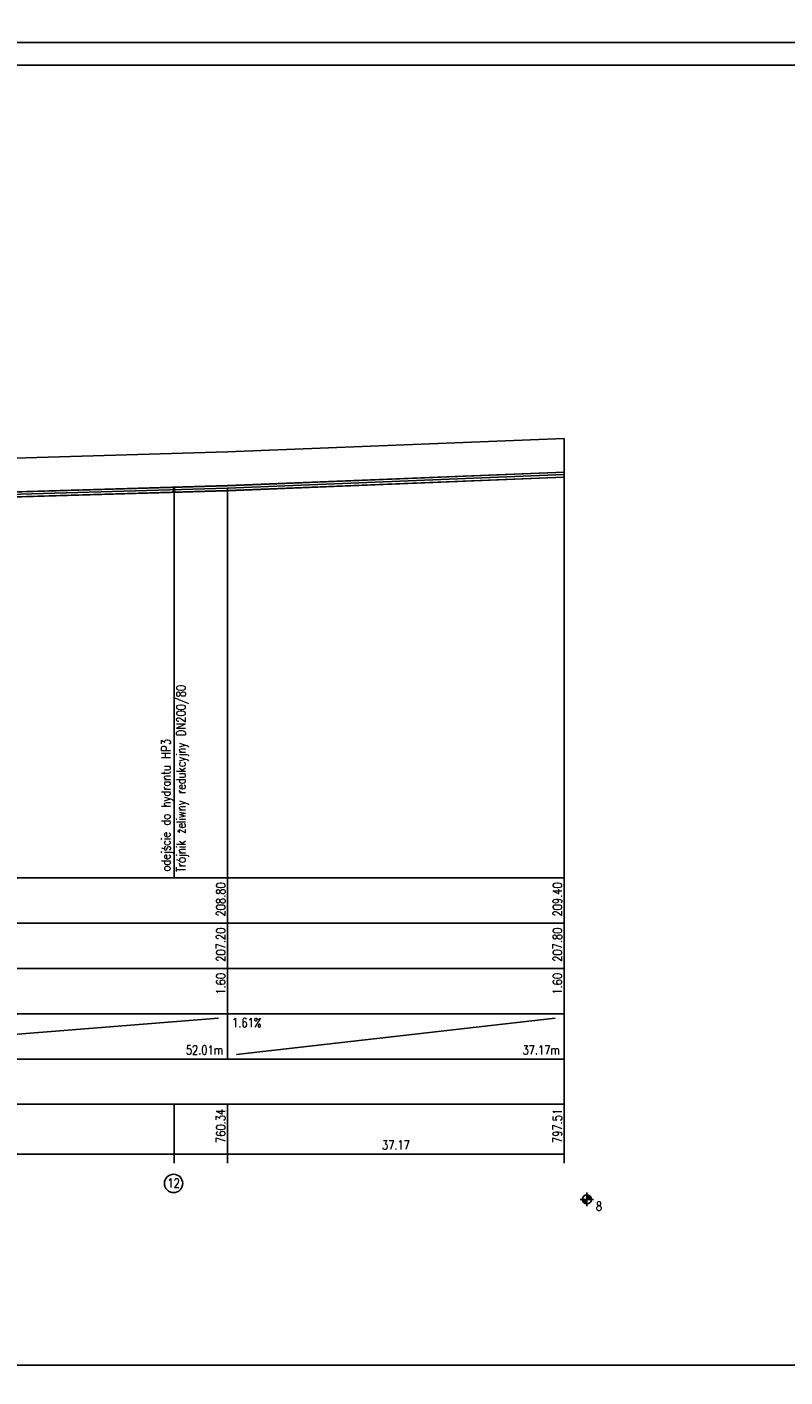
# Model space of a CAD drawing. Extents: x 122 to 1445, y -293 to 2085.
# Tile 36 of 38: x 955 to 1123, y 1491 to 1789. Entities that reach past the tile are written whole.
import ezdxf
from ezdxf.enums import TextEntityAlignment as Align

# ---------------------------------------------------------------- set-up
doc = ezdxf.new("R2010")
doc.units = 0
doc.header["$LTSCALE"] = 0.2
doc.header["$MEASUREMENT"] = 0
for name, color, linetype in [('Armatura', 7, 'CONTINUOUS'), ('Liczby', 7, 'CONTINUOUS'), ('Linie_opisowe', 7, 'CONTINUOUS'), ('Linie_tabeli', 7, 'CONTINUOUS'), ('Odcinki', 7, 'CONTINUOUS'), ('Opis_PZ', 7, 'CONTINUOUS'), ('Osie', 7, 'CONTINUOUS'), ('Teren_istn', 3, 'CONTINUOUS'), ('warstwa_nr_0', 8, 'CONTINUOUS')]:
    doc.layers.add(name, color=color, linetype=linetype)
doc.styles.get("Standard").update_dxf_attribs({"font": 'txt.shx'})

msp = doc.modelspace()

# ---------------------------------------------------------------- linework, layer by layer
at = {"layer": 'Armatura'}
for p, q in [((987.73177, 1687.55889), (987.64177, 1687.55619)), ((987.64177, 1687.55619), (987.64177, 1686.43119)), ((987.73177, 1687.53209), (987.64177, 1687.52939)), ((987.82177, 1687.56149), (987.73177, 1687.55889)), ((987.82177, 1687.53469), (987.73177, 1687.53209)), ((987.82177, 1686.43649), (987.82177, 1687.56149)), ((987.64177, 1686.45799), (987.73177, 1686.46059)), ((987.64177, 1686.43119), (987.73177, 1686.43389)), ((987.73177, 1686.46059), (987.82177, 1686.46329)), ((987.73177, 1686.43389), (987.82177, 1686.43649))]:
    msp.add_line(p, q, dxfattribs=at)
at = {"layer": 'Liczby'}
for p, q in [((1078.87767, 1531.84299), (1078.87767, 1528.84299)), ((1077.37767, 1530.34299), (1080.37767, 1530.34299)), ((1077.88007, 1530.27319), (1079.87527, 1530.41279)), ((1077.88737, 1530.20379), (1079.86797, 1530.48219)), ((1077.89957, 1530.13509), (1079.85577, 1530.55089)), ((1077.91637, 1530.06739), (1079.83897, 1530.61859)), ((1077.93797, 1530.00099), (1079.81737, 1530.68499)), ((1077.96417, 1529.93629), (1079.79117, 1530.74969)), ((1077.99477, 1529.87349), (1079.76057, 1530.81249)), ((1078.02967, 1529.81309), (1079.72567, 1530.87289)), ((1078.06867, 1529.75519), (1079.68667, 1530.93079)), ((1078.11167, 1529.70019), (1079.64367, 1530.98579)), ((1078.15837, 1529.64829), (1079.59697, 1531.03769)), ((1078.20857, 1529.59989), (1079.54677, 1531.08609)), ((1078.26197, 1529.55499), (1079.49337, 1531.13099)), ((1078.31847, 1529.51399), (1079.43687, 1531.17199)), ((1078.37767, 1529.47699), (1079.37767, 1531.20899)), ((1078.43927, 1529.44419), (1079.31607, 1531.24179)), ((1078.50307, 1529.41579), (1079.25227, 1531.27019)), ((1078.56867, 1529.39189), (1079.18667, 1531.29409)), ((1078.63577, 1529.37269), (1079.11957, 1531.31329)), ((1078.70407, 1529.35819), (1079.05127, 1531.32779)), ((1078.77317, 1529.34849), (1078.98217, 1531.33749)), ((1078.84277, 1529.34359), (1078.91257, 1531.34239))]:
    msp.add_line(p, q, dxfattribs=at)
msp.add_circle((1078.87767, 1530.34299), 1, dxfattribs=at)
at = {"layer": 'Linie_opisowe'}
msp.add_line((987.73177, 1686.99639), (987.73177, 1601.34299), dxfattribs=at)
at = {"layer": 'Linie_tabeli'}
for p, q in [((256.11837, 1601.34299), (1073.89147, 1601.34299)), ((999.55427, 1601.34299), (999.55427, 1571.34299)), ((1073.89147, 1601.34299), (1073.89147, 1571.34299)), ((258.91837, 1591.34299), (1073.89147, 1591.34299)), ((258.91837, 1581.34299), (1073.89147, 1581.34299)), ((258.91837, 1571.34299), (1073.89147, 1571.34299)), ((999.55427, 1571.34299), (999.55427, 1561.34299)), ((1073.89147, 1571.34299), (1073.89147, 1551.34299)), ((897.53177, 1562.34299), (997.55427, 1570.34299)), ((1001.55427, 1562.34299), (1071.89147, 1570.34299)), ((258.91837, 1561.34299), (1073.89147, 1561.34299)), ((258.91837, 1551.34299), (1073.89147, 1551.34299)), ((987.73177, 1551.34299), (987.73177, 1538.34299)), ((999.55427, 1551.34299), (999.55427, 1538.34299)), ((1073.89147, 1551.34299), (1073.89147, 1538.34299)), ((258.91837, 1540.34299), (1073.89147, 1540.34299))]:
    msp.add_line(p, q, dxfattribs=at)
msp.add_lwpolyline([(146.68012, 1493.76042), (1216.59527, 1493.76042), (1216.59527, 1780.76042), (146.68012, 1780.76042)], close=True, dxfattribs=at)
for points in [[(1073.89147, 1601.34299), (1073.89147, 1698.34299)], [(999.55427, 1601.34299), (999.55427, 1687.34299)]]:
    msp.add_lwpolyline(points, dxfattribs=at)
msp.add_circle((987.6228, 1533.86811), 2.02278, dxfattribs=at)
at = {"layer": 'Odcinki'}
for points in [[(999.55427, 1687.87869), (1073.89147, 1690.87869), (1073.89147, 1690.90549), (999.55427, 1687.90549)], [(999.55427, 1686.80729), (1073.89147, 1689.80729), (1073.89147, 1689.78049), (999.55427, 1686.78049)], [(895.96037, 1684.84129), (999.55427, 1687.87869), (999.55427, 1687.90549), (895.96037, 1684.86809)], [(895.96037, 1683.76989), (999.55427, 1686.80729), (999.55427, 1686.78049), (895.96037, 1683.74309)]]:
    msp.add_lwpolyline(points, close=True, dxfattribs=at)
for points in [[(1073.89147, 1690.90549), (1073.89147, 1690.87869)], [(1073.89147, 1689.78049), (1073.89147, 1689.80729)]]:
    msp.add_lwpolyline(points, dxfattribs=at)
at = {"layer": 'Osie'}
for p, q in [((999.55427, 1687.34299), (1073.89147, 1690.34299)), ((895.96037, 1684.30559), (999.55427, 1687.34299))]:
    msp.add_line(p, q, dxfattribs=at)
at = {"layer": 'Teren_istn'}
msp.add_lwpolyline([(258.91837, 1671.34299), (357.70687, 1672.67009), (593.90157, 1675.84299), (597.00647, 1676.84299), (624.78647, 1677.94429), (626.70647, 1674.25659), (630.54647, 1674.25659), (632.46647, 1678.24879), (634.84197, 1678.34299), (686.09407, 1682.84299), (687.59297, 1683.23069), (714.12647, 1690.09299), (766.39987, 1688.34299), (794.80697, 1689.59299), (811.40867, 1690.64299), (846.40227, 1692.34299), (895.53177, 1692.29299), (999.55427, 1695.34299), (1073.89147, 1698.34299)], dxfattribs=at)
at = {"layer": 'warstwa_nr_0'}
for points in [[(121.68012, 1785.76042), (1151.52869, 1785.76042), (1151.52869, 2082.76042), (121.68012, 2082.76042)], [(121.68012, 1488.76042), (1221.37834, 1488.76042), (1221.37834, 1785.76042), (121.68012, 1785.76042)]]:
    msp.add_lwpolyline(points, close=True, dxfattribs=at)

# ---------------------------------------------------------------- texts
at = {"layer": 'Liczby', "width": 0.8}
for s, p in [('208.80', (999.05427, 1600.34299)), ('209.40', (1073.39147, 1600.34299)), ('207.20', (999.05427, 1590.34299)), ('207.80', (1073.39147, 1590.34299)), ('1.60', (999.05427, 1580.34299)), ('1.60', (1073.39147, 1580.34299)), ('760.34', (999.05427, 1550.34299)), ('797.51', (1073.39147, 1550.34299))]:
    msp.add_text(s, height=2, rotation=90, dxfattribs=at).set_placement(p, align=Align.RIGHT)
for s, p in [('1.61%', (1000.55427, 1568.34299)), ('8', (1080.87767, 1527.84299))]:
    msp.add_text(s, height=2, dxfattribs=at).set_placement(p)
for s, p in [('52.01m', (998.55427, 1562.34299)), ('37.17m', (1072.89147, 1562.34299))]:
    msp.add_text(s, height=2, dxfattribs=at).set_placement(p, align=Align.RIGHT)
for s, p in [('37.17', (1036.72287, 1541.34299)), ('12', (987.64115, 1532.96219))]:
    msp.add_text(s, height=2, dxfattribs=at).set_placement(p, align=Align.CENTER)
at = {"layer": 'Opis_PZ', "width": 0.8}
for s, p in [('Trójnik żeliwny redukcyjny DN200/80', (990.2779, 1602.63225)), ('odejście do hydrantu HP3', (986.92713, 1602.73803))]:
    msp.add_text(s, height=2, rotation=90, dxfattribs=at).set_placement(p)

doc.saveas('drawing.dxf')
